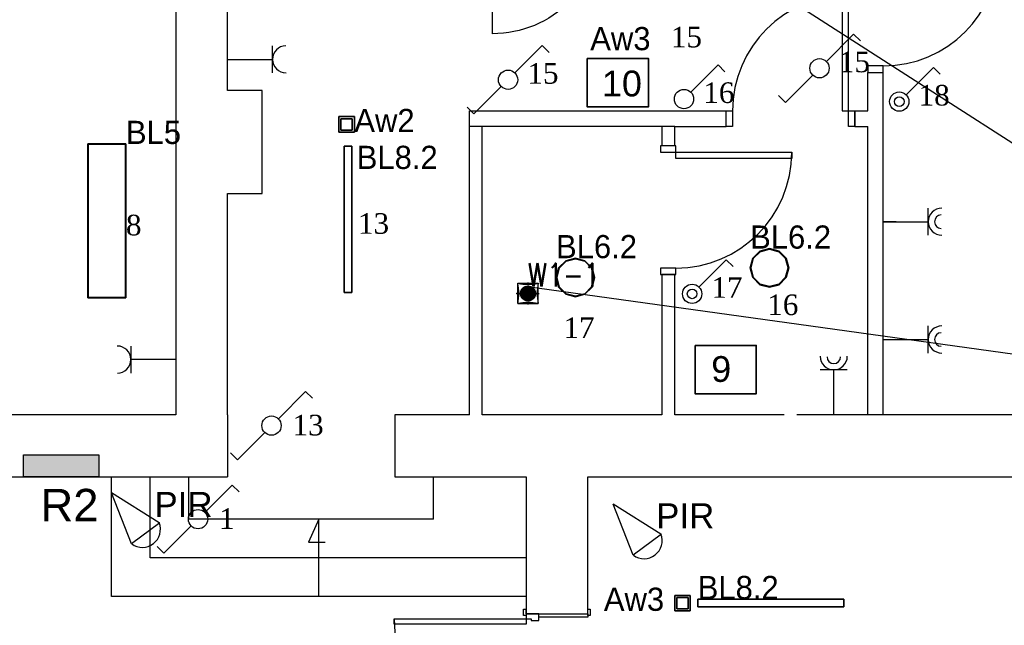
# Model space of a CAD drawing. Header units: millimetres. Extents: x -16803 to -7085, y -9068 to 2537.
# Tile 22 of 33: x -12816 to -12051, y -793 to -323. Entities that reach past the tile are written whole.
import ezdxf
from ezdxf.enums import TextEntityAlignment as Align

# ---------------------------------------------------------------- set-up
doc = ezdxf.new("R2010")
doc.units = ezdxf.units.MM
doc.header["$MEASUREMENT"] = 0
doc.linetypes.add('CENTER', pattern=[0.55, 0.37, -0.06, 0.06, -0.06])
doc.linetypes.add('HIDDEN', pattern=[0.125, 0.085, -0.04])
for name, color, linetype in [('2D - Ogólne', 7, 'Continuous'), ('DLX_BLD0_FL1_LUM 8', 1, 'Continuous'), ('DLX_BLD0_FL1_LUM 9', 1, 'Continuous'), ('DLX_BLD0_FL1_LUMKEY_IDX', 7, 'Continuous'), ('Drzwi Archicad', 7, 'Continuous'), ('Elementy modelu - Strefy', 7, 'Continuous'), ('Konstrukcja - Ściany zew', 7, 'Continuous'), ('teletech', 7, 'Continuous'), ('WEN_W1-_ATRYBUT', 6, 'Continuous'), ('WEN_W1-_OSIE', 2, 'CENTER'), ('WEN_W1-_ZLICZAC', 140, 'Continuous')]:
    doc.layers.add(name, color=color, linetype=linetype)
for name, color, linetype, lineweight in [('A_meble', 253, 'Continuous', 13), ('A_przekrojowe główne', 50, 'Continuous', 50), ('A_stolarka', 20, 'Continuous', 15), ('A_ściany istniejące', 82, 'Continuous', 50), ('elektryka', 255, 'Continuous', 35), ('elektryka - oswietlenie', 255, 'Continuous', 35), ('elektryka2', 20, 'Continuous', 35), ('opisy', 71, 'Continuous', 13)]:
    doc.layers.add(name, color=color, linetype=linetype, lineweight=lineweight)
for name, color, linetype, true_color in [('DLX_BLD0_FL1_LUM 1', 7, 'Continuous', 0x002aff), ('DLX_BLD0_FL1_LUM 2', 7, 'Continuous', 0x002aff), ('DLX_BLD0_FL1_LUM 4', 7, 'Continuous', 0x002aff)]:
    doc.layers.add(name, color=color, linetype=linetype, true_color=true_color)
doc.styles.add('ROMANS', font='times.ttf', dxfattribs={"height": 12})
doc.styles.get("Standard").update_dxf_attribs({"font": 'arial.ttf'})
doc.styles.add('STYL_AUTOMATYCZNY_1', font='arial.ttf')
doc.styles.add('STYL_WENTYLE', font='romans.shx', dxfattribs={"width": 0.8})
doc.styles.add('TableTextStyle', font='txt')

# ---------------------------------------------------------------- blocks, each defined once
blk = doc.blocks.new('SILENT_12')
for p, q in [((-0.5, -0.5), (-0.5, 0.5)), ((-0.5, 0.5), (0.5, 0.5)), ((0.5, -0.5), (0.5, 0.5)), ((-0.347, -0.049), (-0.347, 0.058)), ((-0.347, 0.058), (-0.299, 0.05)), ((-0.339, 0.087), (-0.298, 0.187)), ((-0.339, 0.087), (-0.293, 0.077)), ((-0.298, 0.187), (-0.257, 0.161)), ((-0.286, 0.048), (-0.228, 0.038)), ((-0.281, 0.074), (-0.223, 0.061)), ((-0.28, 0.211), (-0.204, 0.287)), ((-0.28, 0.211), (-0.242, 0.183)), ((-0.246, 0.154), (-0.196, 0.122)), ((-0.231, 0.176), (-0.182, 0.142)), ((-0.216, 0.036), (-0.171, 0.028)), ((-0.211, 0.059), (-0.167, 0.049)), ((-0.204, 0.287), (-0.176, 0.247)), ((-0.186, 0.116), (-0.148, 0.091)), ((-0.178, 0.302), (-0.079, 0.343)), ((-0.178, 0.302), (-0.153, 0.262)), ((-0.173, 0.135), (-0.135, 0.109)), ((-0.169, 0.236), (-0.134, 0.188)), ((-0.161, 0.026), (-0.125, 0.02)), ((-0.156, 0.046), (-0.12, 0.038)), ((-0.146, 0.251), (-0.114, 0.201)), ((-0.139, 0.086), (-0.108, 0.066)), ((-0.128, 0.178), (-0.102, 0.141)), ((-0.127, 0.103), (-0.096, 0.081)), ((-0.108, 0.191), (-0.083, 0.152)), ((-0.096, 0.132), (-0.074, 0.102)), ((-0.079, 0.343), (-0.068, 0.295)), ((-0.078, 0.143), (-0.058, 0.112)), ((-0.065, 0.283), (-0.052, 0.225)), ((-0.05, 0.213), (-0.04, 0.169)), ((-0.049, 0.347), (0.058, 0.347)), ((-0.049, 0.347), (-0.041, 0.3)), ((-0.039, 0.288), (-0.029, 0.229)), ((-0.038, 0.159), (-0.03, 0.123)), ((-0.027, 0.218), (-0.019, 0.173)), ((-0.017, 0.162), (-0.011, 0.126)), ((0.026, 0.161), (0.02, 0.125)), ((0.036, 0.216), (0.028, 0.171)), ((0.048, 0.286), (0.038, 0.228)), ((0.046, 0.156), (0.038, 0.12)), ((0.059, 0.211), (0.049, 0.167)), ((0.058, 0.347), (0.05, 0.299)), ((0.074, 0.281), (0.061, 0.223)), ((0.086, 0.139), (0.066, 0.108)), ((0.087, 0.339), (0.077, 0.293)), ((0.103, 0.127), (0.081, 0.096)), ((0.087, 0.339), (0.187, 0.298)), ((0.116, 0.186), (0.091, 0.148)), ((0.132, 0.096), (0.102, 0.074)), ((0.135, 0.173), (0.109, 0.135)), ((0.143, 0.078), (0.112, 0.058)), ((0.154, 0.246), (0.122, 0.196)), ((0.159, 0.038), (0.123, 0.03)), ((0.162, 0.017), (0.126, 0.011)), ((0.178, 0.128), (0.141, 0.102)), ((0.176, 0.231), (0.142, 0.182)), ((0.191, 0.108), (0.152, 0.083)), ((0.187, 0.298), (0.161, 0.257)), ((0.213, 0.05), (0.169, 0.04)), ((0.218, 0.027), (0.173, 0.019)), ((0.211, 0.28), (0.183, 0.242)), ((0.236, 0.169), (0.188, 0.134)), ((0.251, 0.146), (0.201, 0.114)), ((0.211, 0.28), (0.287, 0.204)), ((0.283, 0.065), (0.225, 0.052)), ((0.288, 0.039), (0.229, 0.029)), ((0.287, 0.204), (0.247, 0.176)), ((0.302, 0.178), (0.262, 0.153)), ((0.343, 0.079), (0.295, 0.068)), ((0.347, 0.049), (0.3, 0.041)), ((0.302, 0.178), (0.343, 0.079)), ((0.347, 0.049), (0.347, -0.058)), ((-0.347, -0.049), (-0.3, -0.041)), ((-0.343, -0.079), (-0.295, -0.068)), ((-0.302, -0.178), (-0.343, -0.079)), ((-0.302, -0.178), (-0.262, -0.153)), ((-0.288, -0.039), (-0.229, -0.029)), ((-0.287, -0.204), (-0.247, -0.176)), ((-0.211, -0.28), (-0.287, -0.204)), ((-0.283, -0.065), (-0.225, -0.052)), ((-0.251, -0.146), (-0.201, -0.114)), ((-0.236, -0.169), (-0.188, -0.134)), ((-0.218, -0.027), (-0.173, -0.019)), ((-0.213, -0.05), (-0.169, -0.04)), ((-0.211, -0.28), (-0.183, -0.242)), ((-0.191, -0.108), (-0.152, -0.083)), ((-0.187, -0.298), (-0.161, -0.257)), ((-0.087, -0.339), (-0.187, -0.298)), ((-0.178, -0.128), (-0.141, -0.102)), ((-0.176, -0.231), (-0.142, -0.182)), ((-0.162, -0.017), (-0.126, -0.011)), ((-0.159, -0.038), (-0.123, -0.03)), ((-0.154, -0.246), (-0.122, -0.196)), ((-0.143, -0.078), (-0.112, -0.058)), ((-0.135, -0.173), (-0.109, -0.135)), ((-0.132, -0.096), (-0.102, -0.074)), ((-0.116, -0.186), (-0.091, -0.148)), ((-0.103, -0.127), (-0.081, -0.096)), ((-0.087, -0.339), (-0.077, -0.293)), ((-0.086, -0.139), (-0.066, -0.108)), ((-0.074, -0.281), (-0.061, -0.223)), ((-0.059, -0.211), (-0.049, -0.167)), ((-0.058, -0.347), (-0.05, -0.299)), ((0.049, -0.347), (-0.058, -0.347)), ((-0.048, -0.286), (-0.038, -0.228)), ((-0.046, -0.156), (-0.038, -0.12)), ((-0.036, -0.216), (-0.028, -0.171)), ((-0.026, -0.161), (-0.02, -0.125)), ((0.017, -0.162), (0.011, -0.126)), ((0.027, -0.218), (0.019, -0.173)), ((0.039, -0.288), (0.029, -0.229)), ((0.038, -0.159), (0.03, -0.123)), ((0.05, -0.213), (0.04, -0.169)), ((0.049, -0.347), (0.041, -0.3)), ((0.065, -0.283), (0.052, -0.225)), ((0.078, -0.143), (0.058, -0.112)), ((0.079, -0.343), (0.068, -0.295)), ((0.096, -0.132), (0.074, -0.102)), ((0.178, -0.302), (0.079, -0.343)), ((0.108, -0.191), (0.083, -0.152)), ((0.127, -0.103), (0.096, -0.081)), ((0.128, -0.178), (0.102, -0.141)), ((0.139, -0.086), (0.108, -0.066)), ((0.146, -0.251), (0.114, -0.201)), ((0.156, -0.046), (0.12, -0.038)), ((0.161, -0.026), (0.125, -0.02)), ((0.169, -0.236), (0.134, -0.188)), ((0.173, -0.135), (0.135, -0.109)), ((0.186, -0.116), (0.148, -0.091)), ((0.178, -0.302), (0.153, -0.262)), ((0.211, -0.059), (0.167, -0.049)), ((0.216, -0.036), (0.171, -0.028)), ((0.204, -0.287), (0.176, -0.247)), ((0.231, -0.176), (0.182, -0.142)), ((0.246, -0.154), (0.196, -0.122)), ((0.28, -0.211), (0.204, -0.287)), ((0.281, -0.074), (0.223, -0.061)), ((0.286, -0.048), (0.228, -0.038)), ((0.28, -0.211), (0.242, -0.183)), ((0.298, -0.187), (0.257, -0.161)), ((0.339, -0.087), (0.293, -0.077)), ((0.339, -0.087), (0.298, -0.187)), ((0.347, -0.058), (0.299, -0.05)), ((-0.5, -0.5), (0.5, -0.5))]:
    blk.add_line(p, q)
for radius in [0.369, 0.362, 0.303, 0.29, 0.231, 0.219, 0.174, 0.163, 0.126, 0.117, 0.0831, 0.0769, 0.0381, 0.0283]:
    blk.add_circle((0, 0), radius)
for centre, start, end in [((0, 2.836), 257.9209, 282.0791), ((-2.836, 0), 347.9209, 12.0791), ((2.836, 0), 167.9209, 192.0791), ((0, -2.836), 77.9209, 102.0791)]:
    blk.add_arc(centre, 2.389, start, end)
blk = doc.blocks.new('SILENT-100_12')
at = {"linetype": 'HIDDEN'}
blk.add_circle((0, 0), 50, dxfattribs=at)
for p in [(-86.9, 0), (0, 0)]:
    blk.add_point(p)
at = {"layer": 'WEN_W1-_OSIE'}
for p, q in [((0, -86.9), (0, 86.9)), ((-86.9, 0), (86.9, 0))]:
    blk.add_line(p, q, dxfattribs=at)
at = {"xscale": 158, "yscale": 158, "zscale": 158}
blk.add_blockref('SILENT_12', (0, 0), dxfattribs=at)
at = {"layer": 'WEN_W1-_ATRYBUT', "style": 'STYL_WENTYLE', "width": 0.8, "flags": 8}
blk.add_attdef('WENTYLE', text='', height=180, dxfattribs=at).set_placement((0, 0), align=Align.BOTTOM_LEFT)

msp = doc.modelspace()

# ---------------------------------------------------------------- hatches: boundary and pattern name
at = {"layer": 'elektryka', "lineweight": -3}
msp.add_hatch(color=256, dxfattribs=at).paths.add_polyline_path([(-12812.51, -660.83), (-12812.51, -677.9), (-12754.08, -677.9), (-12754.08, -660.83)])

# ---------------------------------------------------------------- linework, layer by layer
at = {"layer": '2D - Ogólne', "color": 7, "linetype": 'Continuous', "lineweight": -3}
for p, q in [((-12744.23, -770.9), (-12744.23, -677.9)), ((-12714.23, -740.9), (-12714.23, -677.9)), ((-12684.23, -710.9), (-12684.23, -677.9)), ((-12494.23, -710.9), (-12494.23, -677.9)), ((-12494.23, -710.9), (-12684.23, -710.9)), ((-12583.23, -710.9), (-12591.3, -728.68)), ((-12583.23, -770.9), (-12583.23, -710.9)), ((-12591.3, -728.68), (-12578.15, -728.68)), ((-12422.23, -740.9), (-12714.23, -740.9)), ((-12422.23, -770.9), (-12744.23, -770.9))]:
    msp.add_line(p, q, dxfattribs=at)
at = {"layer": 'A_meble', "lineweight": -3}
msp.add_line((-12134.74, -479.9), (-12144.74, -479.9), dxfattribs=at)
at = {"layer": 'A_przekrojowe główne', "lineweight": -3}
for p, q in [((-12156.74, -393.9), (-12156.74, -363.9)), ((-12156.74, -363.9), (-12144.74, -363.9)), ((-12144.74, -629.9), (-12144.74, -363.9)), ((-12466.23, -393.9), (-12266.74, -393.9)), ((-12466.23, -405.9), (-12466.23, -393.9)), ((-12266.74, -405.9), (-12266.74, -393.9)), ((-12166.74, -393.9), (-12156.74, -393.9)), ((-12166.74, -405.9), (-12166.74, -393.9)), ((-12316.74, -405.9), (-12456.23, -405.9)), ((-12306.74, -405.9), (-12266.74, -405.9)), ((-12166.74, -405.9), (-12156.74, -405.9)), ((-12156.74, -629.9), (-12156.74, -405.9))]:
    msp.add_line(p, q, dxfattribs=at)
at = {"layer": 'A_stolarka', "lineweight": -3}
for points in [[(-12171.74, -393.9), (-12171.74, -303.9), (-12176.74, -303.9), (-12176.74, -393.9)], [(-12144.74, -358.9), (-12156.74, -358.9), (-12156.74, -363.9), (-12144.74, -363.9)], [(-12261.74, -393.9), (-12261.74, -405.9), (-12266.74, -405.9), (-12266.74, -393.9)], [(-12166.74, -393.9), (-12166.74, -405.9), (-12171.74, -405.9), (-12171.74, -393.9)], [(-12305.74, -420.9), (-12317.74, -420.9), (-12317.74, -425.9), (-12305.74, -425.9)], [(-12305.74, -425.9), (-12215.74, -425.9), (-12215.74, -430.9), (-12305.74, -430.9)], [(-12305.74, -515.9), (-12317.74, -515.9), (-12317.74, -520.9), (-12305.74, -520.9)]]:
    msp.add_lwpolyline(points, close=True, dxfattribs=at)
for centre, start, end in [((-12144.74, -268.9), 270, 0), ((-12171.74, -393.9), 90, 180), ((-12305.74, -425.9), 270, 0)]:
    msp.add_arc(centre, 90, start, end, dxfattribs=at)
at = {"layer": 'A_ściany istniejące', "lineweight": -3}
for p, q in [((-12456.23, -405.9), (-12466.23, -405.9)), ((-12306.74, -405.9), (-12316.74, -405.9))]:
    msp.add_line(p, q, dxfattribs=at)
at = {"layer": 'DLX_BLD0_FL1_LUM 1', "lineweight": -3}
for points in [[(-12246.11, -508.31, 0), (-12240.62, -502.82, 0)], [(-12240.62, -502.82, 0), (-12246.11, -508.31, 0)], [(-12240.62, -502.82, 0), (-12246.11, -508.31, 0)], [(-12246.11, -508.31, 0), (-12240.62, -502.82, 0)], [(-12240.37, -503.25, 0), (-12245.68, -508.56, 0)], [(-12245.68, -508.56, 0), (-12240.37, -503.25, 0)], [(-12240.62, -502.82, 0), (-12233.12, -500.81, 0)], [(-12233.12, -500.81, 0), (-12240.62, -502.82, 0)], [(-12233.12, -500.81, 0), (-12240.62, -502.82, 0)], [(-12240.62, -502.82, 0), (-12233.12, -500.81, 0)], [(-12240.62, -502.82, 0), (-12240.62, -502.82, 0)], [(-12240.62, -502.82, 0), (-12240.62, -502.82, 0)], [(-12233.12, -501.31, 0), (-12240.37, -503.25, 0)], [(-12240.37, -503.25, 0), (-12233.12, -501.31, 0)], [(-12233.12, -500.81, 0), (-12233.12, -500.81, 0)], [(-12233.12, -500.81, 0), (-12225.62, -502.82, 0)], [(-12225.62, -502.82, 0), (-12233.12, -500.81, 0)], [(-12233.12, -500.81, 0), (-12233.12, -500.81, 0)], [(-12225.62, -502.82, 0), (-12233.12, -500.81, 0)], [(-12233.12, -500.81, 0), (-12225.62, -502.82, 0)], [(-12225.87, -503.25, 0), (-12233.12, -501.31, 0)], [(-12233.12, -501.31, 0), (-12225.87, -503.25, 0)], [(-12220.56, -508.56, 0), (-12225.87, -503.25, 0)], [(-12225.87, -503.25, 0), (-12220.56, -508.56, 0)], [(-12225.62, -502.82, 0), (-12225.62, -502.82, 0)], [(-12225.62, -502.82, 0), (-12220.13, -508.31, 0)], [(-12220.13, -508.31, 0), (-12225.62, -502.82, 0)], [(-12225.62, -502.82, 0), (-12225.62, -502.82, 0)], [(-12220.13, -508.31, 0), (-12225.62, -502.82, 0)], [(-12225.62, -502.82, 0), (-12220.13, -508.31, 0)], [(-12396.9, -515.72, 0), (-12391.41, -510.23, 0)], [(-12391.41, -510.23, 0), (-12396.9, -515.72, 0)], [(-12391.41, -510.23, 0), (-12396.9, -515.72, 0)], [(-12396.9, -515.72, 0), (-12391.41, -510.23, 0)], [(-12391.16, -510.66, 0), (-12396.47, -515.97, 0)], [(-12396.47, -515.97, 0), (-12391.16, -510.66, 0)], [(-12391.41, -510.23, 0), (-12383.91, -508.22, 0)], [(-12383.91, -508.22, 0), (-12391.41, -510.23, 0)], [(-12383.91, -508.22, 0), (-12391.41, -510.23, 0)], [(-12391.41, -510.23, 0), (-12383.91, -508.22, 0)], [(-12391.41, -510.23, 0), (-12391.41, -510.23, 0)], [(-12391.41, -510.23, 0), (-12391.41, -510.23, 0)], [(-12383.91, -508.72, 0), (-12391.16, -510.66, 0)], [(-12391.16, -510.66, 0), (-12383.91, -508.72, 0)], [(-12383.91, -508.22, 0), (-12383.91, -508.22, 0)], [(-12383.91, -508.22, 0), (-12376.41, -510.23, 0)], [(-12376.41, -510.23, 0), (-12383.91, -508.22, 0)], [(-12383.91, -508.22, 0), (-12383.91, -508.22, 0)], [(-12376.41, -510.23, 0), (-12383.91, -508.22, 0)], [(-12383.91, -508.22, 0), (-12376.41, -510.23, 0)], [(-12376.66, -510.66, 0), (-12383.91, -508.72, 0)], [(-12383.91, -508.72, 0), (-12376.66, -510.66, 0)], [(-12371.35, -515.97, 0), (-12376.66, -510.66, 0)], [(-12376.66, -510.66, 0), (-12371.35, -515.97, 0)], [(-12376.41, -510.23, 0), (-12376.41, -510.23, 0)], [(-12376.41, -510.23, 0), (-12370.92, -515.72, 0)], [(-12370.92, -515.72, 0), (-12376.41, -510.23, 0)], [(-12376.41, -510.23, 0), (-12376.41, -510.23, 0)], [(-12370.92, -515.72, 0), (-12376.41, -510.23, 0)], [(-12376.41, -510.23, 0), (-12370.92, -515.72, 0)], [(-12248.12, -515.81, 0), (-12246.11, -508.31, 0)], [(-12246.11, -508.31, 0), (-12248.12, -515.81, 0)], [(-12246.11, -508.31, 0), (-12248.12, -515.81, 0)], [(-12248.12, -515.81, 0), (-12246.11, -508.31, 0)], [(-12245.68, -508.56, 0), (-12247.62, -515.81, 0)], [(-12247.62, -515.81, 0), (-12245.68, -508.56, 0)], [(-12246.11, -508.31, 0), (-12246.11, -508.31, 0)], [(-12246.11, -508.31, 0), (-12246.11, -508.31, 0)], [(-12218.62, -515.81, 0), (-12220.56, -508.56, 0)], [(-12220.56, -508.56, 0), (-12218.62, -515.81, 0)], [(-12220.13, -508.31, 0), (-12220.13, -508.31, 0)], [(-12220.13, -508.31, 0), (-12218.12, -515.81, 0)], [(-12218.12, -515.81, 0), (-12220.13, -508.31, 0)], [(-12220.13, -508.31, 0), (-12220.13, -508.31, 0)], [(-12218.12, -515.81, 0), (-12220.13, -508.31, 0)], [(-12220.13, -508.31, 0), (-12218.12, -515.81, 0)], [(-12398.91, -523.22, 0), (-12396.9, -515.72, 0)], [(-12396.9, -515.72, 0), (-12398.91, -523.22, 0)], [(-12396.9, -515.72, 0), (-12398.91, -523.22, 0)], [(-12398.91, -523.22, 0), (-12396.9, -515.72, 0)], [(-12396.47, -515.97, 0), (-12398.41, -523.22, 0)], [(-12398.41, -523.22, 0), (-12396.47, -515.97, 0)], [(-12396.9, -515.72, 0), (-12396.9, -515.72, 0)], [(-12396.9, -515.72, 0), (-12396.9, -515.72, 0)], [(-12369.41, -523.22, 0), (-12371.35, -515.97, 0)], [(-12371.35, -515.97, 0), (-12369.41, -523.22, 0)], [(-12370.92, -515.72, 0), (-12370.92, -515.72, 0)], [(-12370.92, -515.72, 0), (-12368.91, -523.22, 0)], [(-12368.91, -523.22, 0), (-12370.92, -515.72, 0)], [(-12370.92, -515.72, 0), (-12370.92, -515.72, 0)], [(-12368.91, -523.22, 0), (-12370.92, -515.72, 0)], [(-12370.92, -515.72, 0), (-12368.91, -523.22, 0)], [(-12246.11, -523.31, 0), (-12248.12, -515.81, 0)], [(-12248.12, -515.81, 0), (-12248.12, -515.81, 0)], [(-12248.12, -515.81, 0), (-12246.11, -523.31, 0)], [(-12248.12, -515.81, 0), (-12248.12, -515.81, 0)], [(-12248.12, -515.81, 0), (-12246.11, -523.31, 0)], [(-12246.11, -523.31, 0), (-12248.12, -515.81, 0)], [(-12247.62, -515.81, 0), (-12245.68, -523.06, 0)], [(-12245.68, -523.06, 0), (-12247.62, -515.81, 0)], [(-12220.56, -523.06, 0), (-12218.62, -515.81, 0)], [(-12218.62, -515.81, 0), (-12220.56, -523.06, 0)], [(-12218.12, -515.81, 0), (-12220.13, -523.31, 0)], [(-12220.13, -523.31, 0), (-12218.12, -515.81, 0)], [(-12220.13, -523.31, 0), (-12218.12, -515.81, 0)], [(-12218.12, -515.81, 0), (-12220.13, -523.31, 0)], [(-12218.12, -515.81, 0), (-12218.12, -515.81, 0)], [(-12218.12, -515.81, 0), (-12218.12, -515.81, 0)], [(-12396.9, -530.72, 0), (-12398.91, -523.22, 0)], [(-12398.91, -523.22, 0), (-12398.91, -523.22, 0)], [(-12398.91, -523.22, 0), (-12396.9, -530.72, 0)], [(-12398.91, -523.22, 0), (-12398.91, -523.22, 0)], [(-12398.91, -523.22, 0), (-12396.9, -530.72, 0)], [(-12396.9, -530.72, 0), (-12398.91, -523.22, 0)], [(-12398.41, -523.22, 0), (-12396.47, -530.47, 0)], [(-12396.47, -530.47, 0), (-12398.41, -523.22, 0)], [(-12371.35, -530.47, 0), (-12369.41, -523.22, 0)], [(-12369.41, -523.22, 0), (-12371.35, -530.47, 0)], [(-12368.91, -523.22, 0), (-12370.92, -530.72, 0)], [(-12370.92, -530.72, 0), (-12368.91, -523.22, 0)], [(-12370.92, -530.72, 0), (-12368.91, -523.22, 0)], [(-12368.91, -523.22, 0), (-12370.92, -530.72, 0)], [(-12368.91, -523.22, 0), (-12368.91, -523.22, 0)], [(-12368.91, -523.22, 0), (-12368.91, -523.22, 0)], [(-12246.11, -523.31, 0), (-12246.11, -523.31, 0)], [(-12240.62, -528.8, 0), (-12246.11, -523.31, 0)], [(-12246.11, -523.31, 0), (-12246.11, -523.31, 0)], [(-12246.11, -523.31, 0), (-12240.62, -528.8, 0)], [(-12246.11, -523.31, 0), (-12240.62, -528.8, 0)], [(-12240.62, -528.8, 0), (-12246.11, -523.31, 0)], [(-12245.68, -523.06, 0), (-12240.37, -528.37, 0)], [(-12240.37, -528.37, 0), (-12245.68, -523.06, 0)], [(-12225.87, -528.37, 0), (-12220.56, -523.06, 0)], [(-12220.56, -523.06, 0), (-12225.87, -528.37, 0)], [(-12220.13, -523.31, 0), (-12225.62, -528.8, 0)], [(-12225.62, -528.8, 0), (-12220.13, -523.31, 0)], [(-12225.62, -528.8, 0), (-12220.13, -523.31, 0)], [(-12220.13, -523.31, 0), (-12225.62, -528.8, 0)], [(-12220.13, -523.31, 0), (-12220.13, -523.31, 0)], [(-12220.13, -523.31, 0), (-12220.13, -523.31, 0)], [(-12396.9, -530.72, 0), (-12396.9, -530.72, 0)], [(-12391.41, -536.21, 0), (-12396.9, -530.72, 0)], [(-12396.9, -530.72, 0), (-12396.9, -530.72, 0)], [(-12396.9, -530.72, 0), (-12391.41, -536.21, 0)], [(-12396.9, -530.72, 0), (-12391.41, -536.21, 0)], [(-12391.41, -536.21, 0), (-12396.9, -530.72, 0)], [(-12396.47, -530.47, 0), (-12391.16, -535.78, 0)], [(-12391.16, -535.78, 0), (-12396.47, -530.47, 0)], [(-12376.66, -535.78, 0), (-12371.35, -530.47, 0)], [(-12371.35, -530.47, 0), (-12376.66, -535.78, 0)], [(-12370.92, -530.72, 0), (-12376.41, -536.21, 0)], [(-12376.41, -536.21, 0), (-12370.92, -530.72, 0)], [(-12376.41, -536.21, 0), (-12370.92, -530.72, 0)], [(-12370.92, -530.72, 0), (-12376.41, -536.21, 0)], [(-12370.92, -530.72, 0), (-12370.92, -530.72, 0)], [(-12370.92, -530.72, 0), (-12370.92, -530.72, 0)], [(-12233.12, -530.81, 0), (-12240.62, -528.8, 0)], [(-12240.62, -528.8, 0), (-12240.62, -528.8, 0)], [(-12240.62, -528.8, 0), (-12233.12, -530.81, 0)], [(-12240.62, -528.8, 0), (-12240.62, -528.8, 0)], [(-12240.62, -528.8, 0), (-12233.12, -530.81, 0)], [(-12233.12, -530.81, 0), (-12240.62, -528.8, 0)], [(-12240.37, -528.37, 0), (-12233.12, -530.31, 0)], [(-12233.12, -530.31, 0), (-12240.37, -528.37, 0)], [(-12233.12, -530.31, 0), (-12225.87, -528.37, 0)], [(-12225.87, -528.37, 0), (-12233.12, -530.31, 0)], [(-12225.62, -528.8, 0), (-12233.12, -530.81, 0)], [(-12233.12, -530.81, 0), (-12225.62, -528.8, 0)], [(-12233.12, -530.81, 0), (-12225.62, -528.8, 0)], [(-12225.62, -528.8, 0), (-12233.12, -530.81, 0)], [(-12233.12, -530.81, 0), (-12233.12, -530.81, 0)], [(-12233.12, -530.81, 0), (-12233.12, -530.81, 0)], [(-12225.62, -528.8, 0), (-12225.62, -528.8, 0)], [(-12225.62, -528.8, 0), (-12225.62, -528.8, 0)], [(-12383.91, -538.22, 0), (-12391.41, -536.21, 0)], [(-12391.41, -536.21, 0), (-12391.41, -536.21, 0)], [(-12391.41, -536.21, 0), (-12383.91, -538.22, 0)], [(-12391.41, -536.21, 0), (-12391.41, -536.21, 0)], [(-12391.41, -536.21, 0), (-12383.91, -538.22, 0)], [(-12383.91, -538.22, 0), (-12391.41, -536.21, 0)], [(-12391.16, -535.78, 0), (-12383.91, -537.72, 0)], [(-12383.91, -537.72, 0), (-12391.16, -535.78, 0)], [(-12383.91, -537.72, 0), (-12376.66, -535.78, 0)], [(-12376.66, -535.78, 0), (-12383.91, -537.72, 0)], [(-12376.41, -536.21, 0), (-12383.91, -538.22, 0)], [(-12383.91, -538.22, 0), (-12376.41, -536.21, 0)], [(-12383.91, -538.22, 0), (-12376.41, -536.21, 0)], [(-12376.41, -536.21, 0), (-12383.91, -538.22, 0)], [(-12383.91, -538.22, 0), (-12383.91, -538.22, 0)], [(-12383.91, -538.22, 0), (-12383.91, -538.22, 0)], [(-12376.41, -536.21, 0), (-12376.41, -536.21, 0)], [(-12376.41, -536.21, 0), (-12376.41, -536.21, 0)]]:
    msp.add_polyline3d(points, dxfattribs=at)
at = {"layer": 'DLX_BLD0_FL1_LUM 2', "lineweight": -3}
for points in [[(-12563.6, -534.78, 0), (-12563.6, -421.28, 0)], [(-12563.6, -421.28, 0), (-12563.6, -421.28, 0)], [(-12563.6, -421.28, 0), (-12563.6, -534.78, 0)], [(-12563.6, -421.28, 0), (-12557.6, -421.28, 0)], [(-12557.6, -421.28, 0), (-12563.6, -421.28, 0)], [(-12563.6, -421.28, 0), (-12563.6, -421.28, 0)], [(-12557.6, -421.28, 0), (-12563.6, -421.28, 0)], [(-12563.6, -421.28, 0), (-12563.6, -534.78, 0)], [(-12563.6, -534.78, 0), (-12563.6, -421.28, 0)], [(-12563.6, -421.28, 0), (-12557.6, -421.28, 0)], [(-12557.6, -421.28, 0), (-12557.6, -421.28, 0)], [(-12557.6, -421.28, 0), (-12557.6, -534.78, 0)], [(-12557.6, -534.78, 0), (-12557.6, -421.28, 0)], [(-12557.6, -421.28, 0), (-12557.6, -421.28, 0)], [(-12557.6, -534.78, 0), (-12557.6, -421.28, 0)], [(-12557.6, -421.28, 0), (-12557.6, -534.78, 0)], [(-12563.6, -534.78, 0), (-12563.6, -534.78, 0)], [(-12557.6, -534.78, 0), (-12563.6, -534.78, 0)], [(-12563.6, -534.78, 0), (-12563.6, -534.78, 0)], [(-12563.6, -534.78, 0), (-12557.6, -534.78, 0)], [(-12563.6, -534.78, 0), (-12557.6, -534.78, 0)], [(-12557.6, -534.78, 0), (-12563.6, -534.78, 0)], [(-12557.6, -534.78, 0), (-12557.6, -534.78, 0)], [(-12557.6, -534.78, 0), (-12557.6, -534.78, 0)], [(-12288.85, -778.97, 0), (-12288.85, -772.97, 0)], [(-12288.85, -772.97, 0), (-12288.85, -772.97, 0)], [(-12288.85, -772.97, 0), (-12288.85, -778.97, 0)], [(-12288.85, -772.97, 0), (-12175.35, -772.97, 0)], [(-12175.35, -772.97, 0), (-12288.85, -772.97, 0)], [(-12288.85, -772.97, 0), (-12288.85, -772.97, 0)], [(-12175.35, -772.97, 0), (-12288.85, -772.97, 0)], [(-12288.85, -772.97, 0), (-12288.85, -778.97, 0)], [(-12288.85, -778.97, 0), (-12288.85, -772.97, 0)], [(-12288.85, -772.97, 0), (-12175.35, -772.97, 0)], [(-12175.35, -778.97, 0), (-12288.85, -778.97, 0)], [(-12288.85, -778.97, 0), (-12288.85, -778.97, 0)], [(-12288.85, -778.97, 0), (-12175.35, -778.97, 0)], [(-12288.85, -778.97, 0), (-12288.85, -778.97, 0)], [(-12288.85, -778.97, 0), (-12175.35, -778.97, 0)], [(-12175.35, -778.97, 0), (-12288.85, -778.97, 0)], [(-12175.35, -772.97, 0), (-12175.35, -772.97, 0)], [(-12175.35, -772.97, 0), (-12175.35, -778.97, 0)], [(-12175.35, -778.97, 0), (-12175.35, -772.97, 0)], [(-12175.35, -772.97, 0), (-12175.35, -772.97, 0)], [(-12175.35, -778.97, 0), (-12175.35, -772.97, 0)], [(-12175.35, -772.97, 0), (-12175.35, -778.97, 0)], [(-12175.35, -778.97, 0), (-12175.35, -778.97, 0)], [(-12175.35, -778.97, 0), (-12175.35, -778.97, 0)]]:
    msp.add_polyline3d(points, dxfattribs=at)
at = {"layer": 'DLX_BLD0_FL1_LUM 4', "lineweight": -3}
for points in [[(-12762.55, -539.03, 0), (-12762.55, -419.53, 0)], [(-12762.55, -419.53, 0), (-12762.55, -419.53, 0)], [(-12762.55, -419.53, 0), (-12762.55, -539.03, 0)], [(-12762.55, -419.53, 0), (-12733.05, -419.53, 0)], [(-12733.05, -419.53, 0), (-12762.55, -419.53, 0)], [(-12762.55, -419.53, 0), (-12762.55, -419.53, 0)], [(-12762.55, -419.53, 0), (-12762.55, -539.03, 0)], [(-12733.05, -419.53, 0), (-12762.55, -419.53, 0)], [(-12762.55, -539.03, 0), (-12762.55, -419.53, 0)], [(-12762.55, -419.53, 0), (-12733.05, -419.53, 0)], [(-12762.3, -538.78, 0), (-12762.3, -419.78, 0)], [(-12762.3, -419.78, 0), (-12733.3, -419.78, 0)], [(-12762.3, -419.78, 0), (-12762.3, -538.78, 0)], [(-12733.3, -419.78, 0), (-12762.3, -419.78, 0)], [(-12762.3, -419.78, 0), (-12762.3, -538.78, 0)], [(-12733.3, -419.78, 0), (-12762.3, -419.78, 0)], [(-12762.3, -538.78, 0), (-12762.3, -419.78, 0)], [(-12762.3, -419.78, 0), (-12733.3, -419.78, 0)], [(-12733.3, -419.78, 0), (-12733.3, -538.78, 0)], [(-12733.3, -538.78, 0), (-12733.3, -419.78, 0)], [(-12733.3, -538.78, 0), (-12733.3, -419.78, 0)], [(-12733.3, -419.78, 0), (-12733.3, -538.78, 0)], [(-12733.05, -419.53, 0), (-12733.05, -539.03, 0)], [(-12733.05, -539.03, 0), (-12733.05, -419.53, 0)], [(-12733.05, -419.53, 0), (-12733.05, -419.53, 0)], [(-12733.05, -419.53, 0), (-12733.05, -419.53, 0)], [(-12733.05, -539.03, 0), (-12733.05, -419.53, 0)], [(-12733.05, -419.53, 0), (-12733.05, -539.03, 0)], [(-12733.05, -539.03, 0), (-12762.55, -539.03, 0)], [(-12762.55, -539.03, 0), (-12762.55, -539.03, 0)], [(-12762.55, -539.03, 0), (-12733.05, -539.03, 0)], [(-12762.55, -539.03, 0), (-12762.55, -539.03, 0)], [(-12762.55, -539.03, 0), (-12733.05, -539.03, 0)], [(-12733.05, -539.03, 0), (-12762.55, -539.03, 0)], [(-12733.3, -538.78, 0), (-12762.3, -538.78, 0)], [(-12762.3, -538.78, 0), (-12733.3, -538.78, 0)], [(-12762.3, -538.78, 0), (-12733.3, -538.78, 0)], [(-12733.3, -538.78, 0), (-12762.3, -538.78, 0)], [(-12733.05, -539.03, 0), (-12733.05, -539.03, 0)], [(-12733.05, -539.03, 0), (-12733.05, -539.03, 0)]]:
    msp.add_polyline3d(points, dxfattribs=at)
at = {"layer": 'DLX_BLD0_FL1_LUM 8', "lineweight": -3}
for points in [[(-12567.6, -398.28, 0), (-12555.6, -398.28, 0)], [(-12555.6, -398.28, 0), (-12567.6, -398.28, 0)], [(-12567.6, -398.28, 0), (-12567.6, -398.28, 0)], [(-12567.6, -410.28, 0), (-12567.6, -398.28, 0)], [(-12567.6, -398.28, 0), (-12567.6, -398.28, 0)], [(-12567.6, -398.28, 0), (-12567.6, -410.28, 0)], [(-12555.6, -398.28, 0), (-12567.6, -398.28, 0)], [(-12567.6, -398.28, 0), (-12567.6, -410.28, 0)], [(-12567.6, -398.28, 0), (-12555.6, -398.28, 0)], [(-12567.6, -410.28, 0), (-12567.6, -398.28, 0)], [(-12557.2, -399.88, 0), (-12566, -399.88, 0)], [(-12566, -399.88, 0), (-12566, -408.68, 0)], [(-12566, -408.68, 0), (-12566, -399.88, 0)], [(-12566, -399.88, 0), (-12557.2, -399.88, 0)], [(-12557.2, -408.68, 0), (-12557.2, -399.88, 0)], [(-12557.2, -399.88, 0), (-12557.2, -408.68, 0)], [(-12555.6, -398.28, 0), (-12555.6, -398.28, 0)], [(-12555.6, -398.28, 0), (-12555.6, -410.28, 0)], [(-12555.6, -410.28, 0), (-12555.6, -398.28, 0)], [(-12555.6, -398.28, 0), (-12555.6, -398.28, 0)], [(-12555.6, -410.28, 0), (-12555.6, -398.28, 0)], [(-12555.6, -398.28, 0), (-12555.6, -410.28, 0)], [(-12555.6, -410.28, 0), (-12567.6, -410.28, 0)], [(-12567.6, -410.28, 0), (-12567.6, -410.28, 0)], [(-12567.6, -410.28, 0), (-12555.6, -410.28, 0)], [(-12567.6, -410.28, 0), (-12567.6, -410.28, 0)], [(-12567.6, -410.28, 0), (-12555.6, -410.28, 0)], [(-12555.6, -410.28, 0), (-12567.6, -410.28, 0)], [(-12566, -408.68, 0), (-12557.2, -408.68, 0)], [(-12557.2, -408.68, 0), (-12566, -408.68, 0)], [(-12555.6, -410.28, 0), (-12555.6, -410.28, 0)], [(-12555.6, -410.28, 0), (-12555.6, -410.28, 0)]]:
    msp.add_polyline3d(points, dxfattribs=at)
at = {"layer": 'DLX_BLD0_FL1_LUM 9', "lineweight": -3}
for points in [[(-12412.77, -323.3, 0), (-12412.77, -323.3, 0)], [(-12412.77, -323.3, 0), (-12412.77, -323.3, 0)], [(-12306.7, -782.08, 0), (-12306.7, -770.08, 0)], [(-12306.7, -770.08, 0), (-12306.7, -770.08, 0)], [(-12306.7, -770.08, 0), (-12306.7, -782.08, 0)], [(-12306.7, -770.08, 0), (-12294.7, -770.08, 0)], [(-12294.7, -770.08, 0), (-12306.7, -770.08, 0)], [(-12306.7, -770.08, 0), (-12306.7, -770.08, 0)], [(-12306.7, -770.08, 0), (-12306.7, -782.08, 0)], [(-12294.7, -770.08, 0), (-12306.7, -770.08, 0)], [(-12306.7, -782.08, 0), (-12306.7, -770.08, 0)], [(-12306.7, -770.08, 0), (-12294.7, -770.08, 0)], [(-12305.1, -771.68, 0), (-12305.1, -780.48, 0)], [(-12296.3, -771.68, 0), (-12305.1, -771.68, 0)], [(-12305.1, -780.48, 0), (-12305.1, -771.68, 0)], [(-12305.1, -771.68, 0), (-12296.3, -771.68, 0)], [(-12296.3, -780.48, 0), (-12296.3, -771.68, 0)], [(-12296.3, -771.68, 0), (-12296.3, -780.48, 0)], [(-12294.7, -770.08, 0), (-12294.7, -782.08, 0)], [(-12294.7, -782.08, 0), (-12294.7, -770.08, 0)], [(-12294.7, -770.08, 0), (-12294.7, -770.08, 0)], [(-12294.7, -770.08, 0), (-12294.7, -770.08, 0)], [(-12294.7, -782.08, 0), (-12294.7, -770.08, 0)], [(-12294.7, -770.08, 0), (-12294.7, -782.08, 0)], [(-12294.7, -782.08, 0), (-12306.7, -782.08, 0)], [(-12306.7, -782.08, 0), (-12306.7, -782.08, 0)], [(-12306.7, -782.08, 0), (-12294.7, -782.08, 0)], [(-12306.7, -782.08, 0), (-12306.7, -782.08, 0)], [(-12306.7, -782.08, 0), (-12294.7, -782.08, 0)], [(-12294.7, -782.08, 0), (-12306.7, -782.08, 0)], [(-12305.1, -780.48, 0), (-12296.3, -780.48, 0)], [(-12296.3, -780.48, 0), (-12305.1, -780.48, 0)], [(-12294.7, -782.08, 0), (-12294.7, -782.08, 0)], [(-12294.7, -782.08, 0), (-12294.7, -782.08, 0)]]:
    msp.add_polyline3d(points, dxfattribs=at)
at = {"layer": 'Drzwi Archicad', "color": 7, "linetype": 'Continuous', "lineweight": -3}
msp.add_lwpolyline([(-12363.23, -248.9, -0.414214), (-12448.23, -333.9), (-12448.23, -248.9)], format="xyb", dxfattribs=at)
at = {"layer": 'elektryka', "color": 3, "lineweight": -3}
for p, q in [((-12619.19, -364.3), (-12619.28, -343.3)), ((-12654.23, -353.94), (-12619.23, -353.8)), ((-12109.74, -490.4), (-12109.74, -469.4)), ((-12144.74, -479.9), (-12109.74, -479.9)), ((-12109.74, -581.88), (-12109.74, -560.88)), ((-12144.74, -571.38), (-12109.74, -571.38)), ((-12729.27, -576.43), (-12729.19, -597.43)), ((-12694.23, -586.79), (-12729.23, -586.93)), ((-12172.64, -594.9), (-12193.64, -594.9)), ((-12183.14, -629.9), (-12183.14, -594.9))]:
    msp.add_line(p, q, dxfattribs=at)
at = {"layer": 'elektryka', "lineweight": -3}
msp.add_line((-12422.86, -529.86), (-11718.66, -627.66), dxfattribs=at)
msp.add_lwpolyline([(-12417.77, -178.96), (-11718.66, -627.66)], dxfattribs=at)
at = {"layer": 'elektryka'}
for points in [[(-12374.7, -353.14), (-12327.08, -353.14), (-12327.08, -390.71), (-12374.7, -390.71)], [(-12290.93, -575.92), (-12243.31, -575.92), (-12243.31, -613.48), (-12290.93, -613.48)]]:
    msp.add_lwpolyline(points, close=True, dxfattribs=at)
at = {"layer": 'elektryka', "lineweight": -3}
msp.add_lwpolyline([(-12754.08, -677.9), (-12812.51, -677.9), (-12812.51, -660.83), (-12754.08, -660.83)], close=True, dxfattribs=at)
at = {"layer": 'elektryka', "color": 3, "lineweight": -3}
for centre, radius, start, end in [((-12608.73, -353.76), 10.5, 90.22747, 270.22747), ((-12099.24, -479.9), 10.5, 90, 270), ((-12099.63, -479.9), 5.25, 90, 270), ((-12099.24, -571.38), 10.5, 90, 270), ((-12099.63, -571.38), 5.25, 90, 270), ((-12739.73, -586.97), 10.5, 270.22747, 90.22747), ((-12183.14, -584.4), 10.5, 180, 0), ((-12183.14, -584.8), 5.25, 180, 0)]:
    msp.add_arc(centre, radius, start, end, dxfattribs=at)
at = {"layer": 'elektryka2', "lineweight": -3}
for p, q in [((-12188.92, -355.43), (-12167.71, -334.22)), ((-12167.71, -334.22), (-12162.41, -339.52)), ((-12430.85, -364.36), (-12409.63, -343.15)), ((-12409.63, -343.15), (-12404.33, -348.45)), ((-12294.2, -379.31), (-12272.99, -358.1)), ((-12272.99, -358.1), (-12267.68, -363.4)), ((-12220.74, -387.25), (-12199.53, -366.04)), ((-12126.96, -381.31), (-12105.75, -360.1)), ((-12105.75, -360.1), (-12100.45, -365.4)), ((-12462.67, -396.18), (-12441.45, -374.97)), ((-12226.05, -381.95), (-12220.74, -387.25)), ((-12467.97, -390.88), (-12462.67, -396.18)), ((-12287.88, -530.61), (-12266.66, -509.4)), ((-12266.66, -509.4), (-12261.36, -514.71)), ((-12614.65, -632.95), (-12593.44, -611.74)), ((-12593.44, -611.74), (-12588.14, -617.04)), ((-12646.47, -664.77), (-12625.26, -643.55)), ((-12651.78, -659.46), (-12646.47, -664.77)), ((-12671.72, -705.6), (-12650.51, -684.38)), ((-12650.51, -684.38), (-12645.21, -689.69)), ((-12703.54, -737.42), (-12682.33, -716.2)), ((-12708.85, -732.11), (-12703.54, -737.42))]:
    msp.add_line(p, q, dxfattribs=at)
for centre, radius in [((-12194.23, -360.73), 7.5), ((-12436.15, -369.66), 7.5), ((-12299.5, -384.61), 7.5), ((-12132.27, -386.61), 7.5), ((-12132.27, -386.61), 3.75), ((-12293.18, -535.92), 7.5), ((-12293.18, -535.92), 3.75), ((-12619.96, -638.25), 7.5), ((-12677.03, -710.9), 7.5)]:
    msp.add_circle(centre, radius, dxfattribs=at)
at = {"layer": 'Konstrukcja - Ściany zew', "color": 7, "linetype": 'Continuous', "lineweight": -3}
for p, q in [((-12466.23, -629.9), (-12466.23, -405.9)), ((-12456.23, -629.9), (-12456.23, -405.9)), ((-12316.74, -405.9), (-12316.74, -420.9)), ((-12306.74, -420.9), (-12306.74, -405.9)), ((-12306.74, -420.9), (-12316.74, -420.9)), ((-12316.74, -520.9), (-12316.74, -629.9)), ((-12306.74, -520.9), (-12316.74, -520.9)), ((-12306.74, -629.9), (-12306.74, -520.9)), ((-12654.23, -629.9), (-12654.23, -677.9)), ((-12654.23, -629.9), (-12654.23, -677.9)), ((-12524.23, -629.9), (-12524.23, -677.9)), ((-12524.23, -629.9), (-12524.23, -677.9)), ((-12424.13, -785.82), (-12424.13, -780.82)), ((-12424.13, -780.82), (-12422.23, -780.82)), ((-12422.23, -785.82), (-12424.13, -785.82)), ((-12422.23, -784.52), (-12422.23, -780.82)), ((-12422.23, -780.82), (-12422.23, -785.82)), ((-12422.23, -784.52), (-12422.23, -780.82)), ((-12422.23, -784.52), (-12422.23, -780.82)), ((-12422.23, -784.52), (-12412.23, -784.52)), ((-12412.23, -784.52), (-12422.23, -784.52)), ((-12422.23, -784.52), (-12422.23, -788.32)), ((-12422.23, -784.52), (-12412.23, -784.52)), ((-12422.23, -784.52), (-12412.23, -784.52)), ((-12412.23, -784.52), (-12374.23, -784.52)), ((-12412.23, -784.52), (-12374.23, -784.52)), ((-12412.23, -787.02), (-12412.23, -784.52)), ((-12412.23, -789.52), (-12412.23, -784.52)), ((-12412.23, -784.52), (-12374.23, -784.52)), ((-12412.23, -784.52), (-12374.23, -784.52)), ((-12374.23, -787.02), (-12412.23, -787.02)), ((-12374.23, -784.52), (-12374.23, -780.82)), ((-12374.23, -785.82), (-12374.23, -780.82)), ((-12374.23, -780.82), (-12372.33, -780.82)), ((-12374.23, -784.52), (-12374.23, -780.82)), ((-12374.23, -784.52), (-12374.23, -780.82)), ((-12374.23, -784.52), (-12374.23, -787.02)), ((-12372.33, -785.82), (-12374.23, -785.82)), ((-12372.33, -780.82), (-12372.33, -785.82)), ((-12524.63, -788.32), (-12422.23, -788.32)), ((-12524.63, -792.32), (-12524.63, -788.32)), ((-12422.23, -792.32), (-12524.63, -792.32)), ((-12422.23, -788.32), (-12418.23, -788.32)), ((-12422.23, -788.32), (-12422.23, -792.32)), ((-12418.23, -788.32), (-12418.23, -789.52)), ((-12418.23, -789.52), (-12412.23, -789.52))]:
    msp.add_line(p, q, dxfattribs=at)
for points in [[(-12694.23, -27.9), (-12694.23, -629.9)], [(-12654.23, -377.9), (-12654.23, -27.9)], [(-12627.23, -377.9), (-12654.23, -377.9)], [(-12627.23, -457.9), (-12627.23, -377.9)], [(-12654.23, -629.9), (-12654.23, -457.9)], [(-12654.23, -457.9), (-12627.23, -457.9)], [(-12694.23, -629.9), (-12829.83, -629.9)], [(-12466.23, -629.9), (-12524.23, -629.9)], [(-12316.74, -629.9), (-12456.23, -629.9)], [(-12221.74, -629.9), (-12306.74, -629.9)], [(-11804.23, -629.9), (-12211.74, -629.9)], [(-12829.83, -677.9), (-12654.23, -677.9)], [(-12524.23, -677.9), (-12422.23, -677.9)], [(-12422.23, -677.9), (-12422.23, -784.52)], [(-12374.23, -677.9), (-11804.23, -677.9)], [(-12374.23, -784.52), (-12374.23, -677.9)]]:
    msp.add_lwpolyline(points, dxfattribs=at)
msp.add_arc((-12422.23, -788.32), 102.4, 180, 270, dxfattribs=at)
at = {"layer": 'teletech', "lineweight": -3}
for p, q in [((-12728.68, -730.05), (-12744.23, -690.51)), ((-12707.2, -713.7), (-12744.23, -690.51)), ((-12338.91, -738.84), (-12354.47, -699.3)), ((-12317.43, -722.49), (-12354.47, -699.3)), ((-12706.8, -713.77), (-12728.68, -730.05)), ((-12317.03, -722.56), (-12338.91, -738.84))]:
    msp.add_line(p, q, dxfattribs=at)
for centre in [(-12720.34, -718.76), (-12330.57, -727.55)]:
    msp.add_arc(centre, 14.08, 234.12383, 21.0646, dxfattribs=at)

# ---------------------------------------------------------------- block references
at = {"layer": 'WEN_W1-_ZLICZAC', "xscale": 0.1, "yscale": 0.1, "zscale": 0.1}
msp.add_blockref('SILENT-100_12', (-12420.69, -535.6), dxfattribs=at).add_auto_attribs({'WENTYLE': 'W1-1'})

# ---------------------------------------------------------------- texts
at = {"layer": 'DLX_BLD0_FL1_LUMKEY_IDX', "lineweight": -3, "style": 'TableTextStyle'}
for s, p in [('Aw3', (-12372.33, -346.7)), ('Aw2', (-12555.6, -410.28)), ('BL5', (-12733.05, -419.53)), ('BL8.2', (-12553.75, -438.94)), ('BL6.2', (-12248.12, -500.81)), ('BL6.2', (-12398.91, -508.22)), ('BL8.2', (-12288.85, -772.97)), ('Aw3', (-12361.75, -782.1))]:
    msp.add_text(s, height=18, dxfattribs=at).set_placement(p)
at = {"layer": 'elektryka - oswietlenie'}
msp.add_text('R2', height=25.2, dxfattribs=at).set_placement((-12799.39, -712.57))
at = {"layer": 'Elementy modelu - Strefy', "color": 7, "linetype": 'Continuous', "lineweight": -3, "char_height": 20, "attachment_point": 1, "style": 'STYL_AUTOMATYCZNY_1'}
for s, insert in [('\\A1;\\pxql,t0,0.5;{\\fArial|b0|i0|c238|p0;10}', (-12363.25, -362.56)), ('\\A1;\\pxql,t0,0.5;{\\fArial|b0|i0|c238|p0;9}', (-12278.33, -584.29))]:
    msp.add_mtext(s, dxfattribs=dict(at, insert=insert))
at = {"layer": 'opisy', "color": 0, "lineweight": -3, "style": 'ROMANS'}
for s, p in [('15', (-12309.7, -344.48)), ('15', (-12179.23, -363.79)), ('15', (-12421.15, -372.72)), ('16', (-12284.5, -387.67)), ('18', (-12117.26, -389.67)), ('13', (-12552.76, -489.26)), ('8', (-12733.05, -490.53)), ('17', (-12278.18, -538.97)), ('16', (-12234.81, -552.41)), ('17', (-12393.16, -570.24)), ('13', (-12603.61, -645.82)), ('1', (-12660.68, -718.47))]:
    msp.add_text(s, height=16, dxfattribs=at).set_placement(p)
at = {"layer": 'teletech', "lineweight": -3}
for p in [(-12710.94, -709.18), (-12321.17, -717.97)]:
    msp.add_text('PIR', height=19.411, dxfattribs=at).set_placement(p)

doc.saveas('drawing.dxf')
